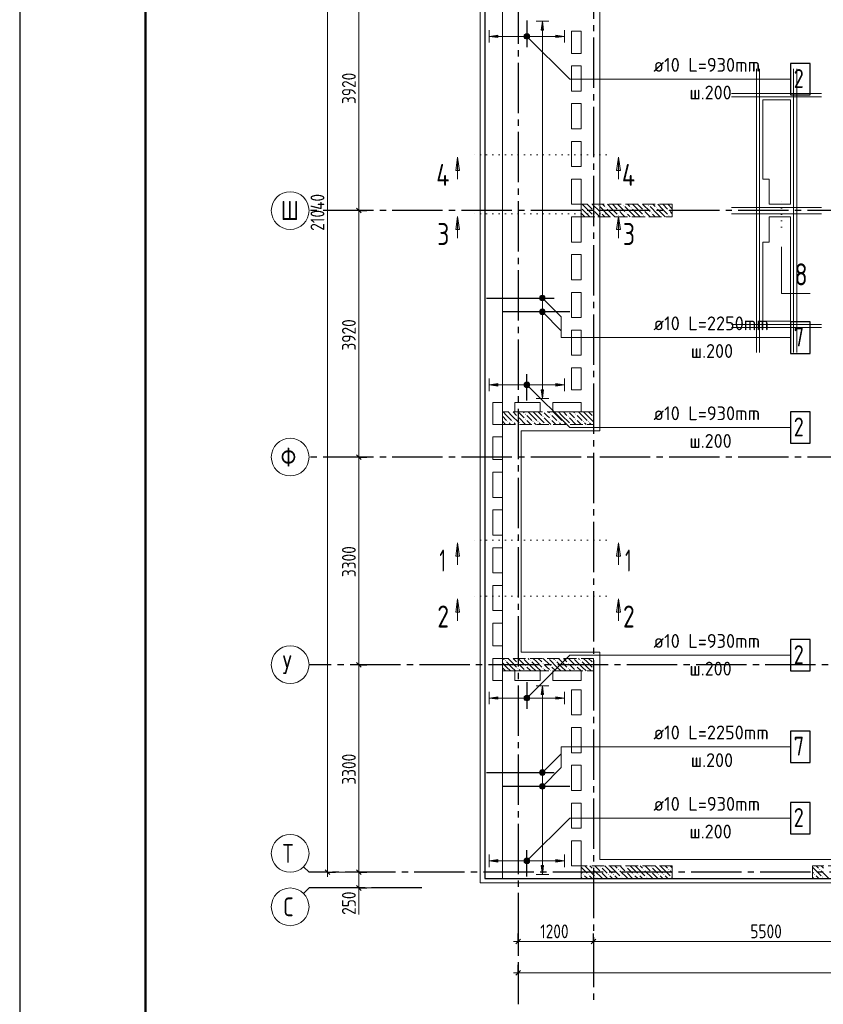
# Model space of a CAD drawing. Header units: millimetres. Extents: x 0 to 32559, y 0 to 42000.
# Tile 5 of 14: x 0 to 12776, y 15930 to 31585. Entities that reach past the tile are written whole.
import ezdxf

# ---------------------------------------------------------------- set-up
doc = ezdxf.new("R2010")
doc.units = ezdxf.units.MM
for name, pattern in [('______2', [270, 200, -70]), ('______5', [1100, 800, -100, 100, -100]), ('______9', [100, 0, -100])]:
    doc.linetypes.add(name, pattern=pattern)
for name, color, linetype, lineweight in [('Standard', 7, 'Continuous', 25), ('ЖБ Пилон', 180, 'Continuous', 25), ('Обрамление П-обр. равн.', 7, 'Continuous', 25), ('Обрамление проемов стержнями', 7, 'Continuous', 25), ('Общий01', 7, 'Continuous', 13), ('Оси', 40, '______5', 18), ('Позиционная метка линия выноска', 7, 'Continuous', 13), ('Позиционная метка номер позиции', 7, 'Continuous', 13), ('Размерная выноска', 7, 'Continuous', 13), ('Сечения символ', 7, 'Continuous', 25)]:
    doc.layers.add(name, color=color, linetype=linetype, lineweight=lineweight)
doc.layers.add('ЖБ Перекрытие верхний уровень', color=7, linetype='Continuous', lineweight=25, true_color=0xe0e0ff)
doc.styles.add('GOST 2.304-81', font='txt')
doc.styles.add('ISOCPEUR', font='txt')

msp = doc.modelspace()

# ---------------------------------------------------------------- hatches: boundary and pattern name
at = {"layer": 'ЖБ Пилон', "linetype": 'Continuous', "lineweight": 18, "transparency": 33554687}
for points in [[(8924, 28597), (8927, 28593), (8924, 28590)], [(9114, 28553), (9121, 28560), (9127, 28553), (9121, 28547)], [(9194, 28633), (9201, 28640), (9207, 28633), (9201, 28627)], [(9234, 28513), (9241, 28520), (9247, 28513), (9241, 28507)], [(9314, 28593), (9321, 28600), (9327, 28593), (9321, 28587)], [(9514, 28553), (9521, 28560), (9527, 28553), (9521, 28547)], [(9594, 28633), (9601, 28640), (9607, 28633), (9601, 28627)], [(9634, 28513), (9641, 28520), (9647, 28513), (9641, 28507)], [(9714, 28593), (9721, 28600), (9727, 28593), (9721, 28587)], [(9914, 28553), (9921, 28560), (9927, 28553), (9921, 28547)], [(9994, 28633), (10001, 28640), (10007, 28633), (10001, 28627)], [(10034, 28513), (10041, 28520), (10047, 28513), (10041, 28507)], [(10114, 28593), (10121, 28600), (10127, 28593), (10121, 28587)], [(10314, 28553), (10321, 28560), (10327, 28553), (10321, 28547)], [(9114, 28473), (9121, 28480), (9127, 28473), (9121, 28467)], [(9514, 28473), (9521, 28480), (9527, 28473), (9521, 28467)], [(9914, 28473), (9921, 28480), (9927, 28473), (9921, 28467)], [(10314, 28473), (10321, 28480), (10327, 28473), (10321, 28467)], [(7914, 25273), (7921, 25280), (7927, 25273), (7921, 25267)], [(7924, 25350), (7921, 25347), (7918, 25350)], [(8034, 25313), (8041, 25320), (8047, 25313), (8041, 25307)], [(8034, 25233), (8041, 25240), (8047, 25233), (8041, 25227)], [(8314, 25273), (8321, 25280), (8327, 25273), (8321, 25267)], [(8324, 25350), (8321, 25347), (8318, 25350)], [(8434, 25313), (8441, 25320), (8447, 25313), (8441, 25307)], [(8434, 25233), (8441, 25240), (8447, 25233), (8441, 25227)], [(8714, 25273), (8721, 25280), (8727, 25273), (8721, 25267)], [(8724, 25350), (8721, 25347), (8718, 25350)], [(8834, 25313), (8841, 25320), (8847, 25313), (8841, 25307)], [(8834, 25233), (8841, 25240), (8847, 25233), (8841, 25227)], [(9114, 25273), (9121, 25280), (9124, 25277), (9124, 25270), (9121, 25267)], [(9124, 25350), (9121, 25347), (9118, 25350), (9124, 25350)], [(7754, 25193), (7761, 25200), (7767, 25193), (7761, 25187)], [(7834, 25193), (7841, 25200), (7847, 25193), (7841, 25187)], [(7954, 25153), (7961, 25160), (7967, 25153), (7964, 25150), (7958, 25150)], [(8154, 25193), (8161, 25200), (8167, 25193), (8161, 25187)], [(8234, 25193), (8241, 25200), (8247, 25193), (8241, 25187)], [(8354, 25153), (8361, 25160), (8367, 25153), (8364, 25150), (8358, 25150)], [(8554, 25193), (8561, 25200), (8567, 25193), (8561, 25187)], [(8634, 25193), (8641, 25200), (8647, 25193), (8641, 25187)], [(8754, 25153), (8761, 25160), (8767, 25153), (8764, 25150), (8758, 25150)], [(8954, 25193), (8961, 25200), (8967, 25193), (8961, 25187)], [(9034, 25193), (9041, 25200), (9047, 25193), (9041, 25187)], [(7714, 21393), (7721, 21400), (7727, 21393), (7721, 21387)], [(7914, 21353), (7921, 21360), (7927, 21353), (7921, 21347)], [(8004, 21430), (8001, 21427), (7998, 21430)], [(8034, 21313), (8041, 21320), (8047, 21313), (8041, 21307)], [(8114, 21393), (8121, 21400), (8127, 21393), (8121, 21387)], [(8314, 21353), (8321, 21360), (8327, 21353), (8321, 21347)], [(8404, 21430), (8401, 21427), (8398, 21430)], [(8434, 21313), (8441, 21320), (8447, 21313), (8441, 21307)], [(8514, 21393), (8521, 21400), (8527, 21393), (8521, 21387)], [(8714, 21353), (8721, 21360), (8727, 21353), (8721, 21347)], [(8804, 21430), (8801, 21427), (8798, 21430)], [(8834, 21313), (8841, 21320), (8847, 21313), (8841, 21307)], [(8914, 21393), (8921, 21400), (8927, 21393), (8921, 21387)], [(9114, 21353), (9121, 21360), (9124, 21357), (9124, 21350), (9121, 21347)], [(7914, 21273), (7921, 21280), (7927, 21273), (7921, 21267)], [(8034, 21233), (8041, 21240), (8047, 21233), (8044, 21230), (8038, 21230)], [(8314, 21273), (8321, 21280), (8327, 21273), (8321, 21267)], [(8434, 21233), (8441, 21240), (8447, 21233), (8444, 21230), (8438, 21230)], [(8714, 21273), (8721, 21280), (8727, 21273), (8721, 21267)], [(8834, 21233), (8841, 21240), (8847, 21233), (8844, 21230), (8838, 21230)], [(9114, 21273), (9121, 21280), (9124, 21277), (9124, 21270), (9121, 21267)], [(9114, 18073), (9121, 18080), (9127, 18073), (9121, 18067)], [(9234, 18113), (9241, 18120), (9247, 18113), (9241, 18107)], [(9234, 18033), (9241, 18040), (9247, 18033), (9241, 18027)], [(9514, 18073), (9521, 18080), (9527, 18073), (9521, 18067)], [(9634, 18113), (9641, 18120), (9647, 18113), (9641, 18107)], [(9634, 18033), (9641, 18040), (9647, 18033), (9641, 18027)], [(9914, 18073), (9921, 18080), (9927, 18073), (9921, 18067)], [(10034, 18113), (10041, 18120), (10047, 18113), (10041, 18107)], [(10034, 18033), (10041, 18040), (10047, 18033), (10041, 18027)], [(10314, 18073), (10321, 18080), (10327, 18073), (10321, 18067)], [(12714, 18073), (12721, 18080), (12727, 18073), (12721, 18067)], [(8954, 17993), (8961, 18000), (8967, 17993), (8961, 17987)], [(9034, 17993), (9041, 18000), (9047, 17993), (9041, 17987)], [(9154, 17953), (9161, 17960), (9167, 17953), (9161, 17947)], [(9354, 17993), (9361, 18000), (9367, 17993), (9361, 17987)], [(9434, 17993), (9441, 18000), (9447, 17993), (9441, 17987)], [(9554, 17953), (9561, 17960), (9567, 17953), (9561, 17947)], [(9754, 17993), (9761, 18000), (9767, 17993), (9761, 17987)], [(9834, 17993), (9841, 18000), (9847, 17993), (9841, 17987)], [(9954, 17953), (9961, 17960), (9967, 17953), (9961, 17947)], [(10154, 17993), (10161, 18000), (10167, 17993), (10161, 17987)], [(10234, 17993), (10241, 18000), (10247, 17993), (10241, 17987)], [(10354, 17953), (10361, 17960), (10367, 17953), (10361, 17947)], [(12634, 17993), (12641, 18000), (12647, 17993), (12641, 17987)], [(12754, 17953), (12761, 17960), (12767, 17953), (12761, 17947)]]:
    msp.add_hatch(color=7, dxfattribs=at).paths.add_polyline_path(points, flags=16)
at = {"layer": 'Обрамление П-обр. равн.', "linetype": 'Continuous', "lineweight": 13, "transparency": 33554687}
for points in [[(8330, 31420), (8310, 31560), (8290, 31420)], [(8025, 31297), (8025, 31343), (8019, 31320)], [(8025, 31343), (8041, 31281), (8041, 31359)], [(8025, 31343), (8025, 31297), (8041, 31281)], [(8041, 31359), (8064, 31275), (8064, 31365)], [(8041, 31359), (8041, 31281), (8064, 31275)], [(8064, 31365), (8064, 31275), (8086, 31281)], [(8064, 31365), (8086, 31281), (8086, 31359)], [(8086, 31359), (8086, 31281), (8103, 31297)], [(8086, 31359), (8103, 31297), (8103, 31343)], [(8103, 31343), (8103, 31297), (8109, 31320)], [(8524, 31300), (8664, 31320), (8524, 31340)], [(8265, 27160), (8355, 27160), (8349, 27182)], [(8265, 27160), (8349, 27182), (8271, 27182)], [(8271, 27138), (8355, 27160), (8265, 27160)], [(8271, 27182), (8349, 27182), (8333, 27199)], [(8271, 27182), (8333, 27199), (8288, 27199)], [(8271, 27138), (8349, 27138), (8355, 27160)], [(8288, 27121), (8349, 27138), (8271, 27138)], [(8288, 27199), (8333, 27199), (8310, 27205)], [(8288, 27121), (8333, 27121), (8349, 27138)], [(8333, 27121), (8288, 27121), (8310, 27115)], [(8025, 25758), (8025, 25802), (8019, 25780)], [(8025, 25802), (8041, 25741), (8041, 25819)], [(8025, 25802), (8025, 25758), (8041, 25741)], [(8041, 25819), (8064, 25735), (8064, 25825)], [(8041, 25819), (8041, 25741), (8064, 25735)], [(8064, 25825), (8064, 25735), (8086, 25741)], [(8064, 25825), (8086, 25741), (8086, 25819)], [(8086, 25819), (8086, 25741), (8103, 25758)], [(8086, 25819), (8103, 25758), (8103, 25802)], [(8103, 25802), (8103, 25758), (8109, 25780)], [(8524, 25760), (8664, 25780), (8524, 25800)], [(8330, 20855), (8310, 20995), (8290, 20855)], [(8025, 20777), (8025, 20822), (8019, 20800)], [(8025, 20822), (8041, 20761), (8041, 20839)], [(8025, 20822), (8025, 20777), (8041, 20761)], [(8041, 20839), (8064, 20755), (8064, 20845)], [(8041, 20839), (8041, 20761), (8064, 20755)], [(8064, 20845), (8064, 20755), (8086, 20761)], [(8064, 20845), (8086, 20761), (8086, 20839)], [(8086, 20839), (8086, 20761), (8103, 20777)], [(8086, 20839), (8103, 20777), (8103, 20822)], [(8103, 20822), (8103, 20777), (8109, 20800)], [(8524, 20780), (8664, 20800), (8524, 20820)], [(8265, 19395), (8355, 19395), (8349, 19417)], [(8265, 19395), (8349, 19417), (8271, 19417)], [(8271, 19417), (8349, 19417), (8333, 19434)], [(8271, 19417), (8333, 19434), (8288, 19434)], [(8288, 19434), (8333, 19434), (8310, 19440)], [(8271, 19373), (8355, 19395), (8265, 19395)], [(8271, 19373), (8349, 19373), (8355, 19395)], [(8288, 19356), (8349, 19373), (8271, 19373)], [(8288, 19356), (8333, 19356), (8349, 19373)], [(8333, 19356), (8288, 19356), (8310, 19350)], [(8025, 18187), (8025, 18233), (8019, 18210)], [(8025, 18233), (8041, 18171), (8041, 18249)], [(8025, 18233), (8025, 18187), (8041, 18171)], [(8041, 18249), (8064, 18165), (8064, 18255)], [(8041, 18249), (8041, 18171), (8064, 18165)], [(8064, 18255), (8064, 18165), (8086, 18171)], [(8064, 18255), (8086, 18171), (8086, 18249)], [(8086, 18249), (8086, 18171), (8103, 18187)], [(8086, 18249), (8103, 18187), (8103, 18233)], [(8103, 18233), (8103, 18187), (8109, 18210)], [(8524, 18190), (8664, 18210), (8524, 18230)]]:
    msp.add_hatch(color=7, dxfattribs=at).paths.add_polyline_path(points)
for points in [[(7604, 31300), (7464, 31320), (7604, 31340)], [(7604, 25760), (7464, 25780), (7604, 25800)], [(8330, 25700), (8310, 25560), (8290, 25700)], [(7604, 20780), (7464, 20800), (7604, 20820)], [(7604, 18190), (7464, 18210), (7604, 18230)], [(8330, 18135), (8310, 17995), (8290, 18135)]]:
    msp.add_hatch(color=7, dxfattribs=at).paths.add_polyline_path(points, flags=16)
at = {"layer": 'Позиционная метка номер позиции', "linetype": 'Continuous', "lineweight": 13, "transparency": 33554687}
for points in [[(8021, 31331), (8053, 31363), (8032, 31352)], [(8053, 31363), (8021, 31331), (8021, 31309)], [(8053, 31363), (8021, 31309), (8075, 31363)], [(8075, 31363), (8021, 31309), (8032, 31288)], [(8075, 31363), (8032, 31288), (8096, 31352)], [(8096, 31352), (8032, 31288), (8053, 31277)], [(8096, 31352), (8053, 31277), (8107, 31331)], [(8107, 31331), (8053, 31277), (8075, 31277)], [(8107, 31331), (8075, 31277), (8107, 31309)], [(8107, 31309), (8075, 31277), (8096, 31288)], [(8267, 27171), (8299, 27203), (8278, 27192)], [(8299, 27203), (8267, 27171), (8267, 27149)], [(8299, 27203), (8267, 27149), (8322, 27203)], [(8322, 27203), (8267, 27149), (8278, 27128)], [(8322, 27203), (8278, 27128), (8342, 27192)], [(8342, 27192), (8278, 27128), (8299, 27117)], [(8342, 27192), (8299, 27117), (8353, 27171)], [(8353, 27171), (8299, 27117), (8322, 27117)], [(8353, 27171), (8322, 27117), (8353, 27149)], [(8353, 27149), (8322, 27117), (8342, 27128)], [(8267, 26951), (8299, 26983), (8278, 26972)], [(8299, 26983), (8267, 26951), (8267, 26929)], [(8299, 26983), (8267, 26929), (8322, 26983)], [(8322, 26983), (8267, 26929), (8278, 26908)], [(8322, 26983), (8278, 26908), (8342, 26972)], [(8342, 26972), (8278, 26908), (8299, 26897)], [(8342, 26972), (8299, 26897), (8353, 26951)], [(8353, 26951), (8299, 26897), (8322, 26897)], [(8353, 26951), (8322, 26897), (8353, 26929)], [(8353, 26929), (8322, 26897), (8342, 26908)], [(8021, 25791), (8053, 25823), (8032, 25812)], [(8053, 25823), (8021, 25791), (8021, 25769)], [(8053, 25823), (8021, 25769), (8075, 25823)], [(8075, 25823), (8021, 25769), (8032, 25748)], [(8075, 25823), (8032, 25748), (8096, 25812)], [(8096, 25812), (8032, 25748), (8053, 25737)], [(8096, 25812), (8053, 25737), (8107, 25791)], [(8107, 25791), (8053, 25737), (8075, 25737)], [(8107, 25791), (8075, 25737), (8107, 25769)], [(8107, 25769), (8075, 25737), (8096, 25748)], [(8021, 20811), (8096, 20768), (8032, 20832)], [(8032, 20832), (8107, 20789), (8053, 20843)], [(8032, 20832), (8096, 20768), (8107, 20789)], [(8053, 20843), (8107, 20789), (8107, 20811)], [(8053, 20843), (8107, 20811), (8075, 20843)], [(8075, 20843), (8107, 20811), (8096, 20832)], [(8021, 20789), (8075, 20757), (8021, 20811)], [(8021, 20811), (8075, 20757), (8096, 20768)], [(8053, 20757), (8021, 20789), (8032, 20768)], [(8021, 20789), (8053, 20757), (8075, 20757)], [(8267, 19626), (8342, 19583), (8278, 19647)], [(8267, 19604), (8322, 19572), (8267, 19626)], [(8267, 19626), (8322, 19572), (8342, 19583)], [(8299, 19572), (8267, 19604), (8278, 19583)], [(8267, 19604), (8299, 19572), (8322, 19572)], [(8278, 19647), (8353, 19604), (8299, 19658)], [(8278, 19647), (8342, 19583), (8353, 19604)], [(8299, 19658), (8353, 19604), (8353, 19626)], [(8299, 19658), (8353, 19626), (8322, 19658)], [(8322, 19658), (8353, 19626), (8342, 19647)], [(8267, 19406), (8342, 19363), (8278, 19427)], [(8278, 19427), (8353, 19384), (8299, 19438)], [(8278, 19427), (8342, 19363), (8353, 19384)], [(8299, 19438), (8353, 19384), (8353, 19406)], [(8299, 19438), (8353, 19406), (8322, 19438)], [(8322, 19438), (8353, 19406), (8342, 19427)], [(8267, 19384), (8322, 19352), (8267, 19406)], [(8267, 19406), (8322, 19352), (8342, 19363)], [(8299, 19352), (8267, 19384), (8278, 19363)], [(8267, 19384), (8299, 19352), (8322, 19352)], [(8021, 18221), (8096, 18178), (8032, 18242)], [(8021, 18199), (8075, 18167), (8021, 18221)], [(8021, 18221), (8075, 18167), (8096, 18178)], [(8053, 18167), (8021, 18199), (8032, 18178)], [(8021, 18199), (8053, 18167), (8075, 18167)], [(8032, 18242), (8107, 18199), (8053, 18253)], [(8032, 18242), (8096, 18178), (8107, 18199)], [(8053, 18253), (8107, 18199), (8107, 18221)], [(8053, 18253), (8107, 18221), (8075, 18253)], [(8075, 18253), (8107, 18221), (8096, 18242)]]:
    msp.add_hatch(color=7, dxfattribs=at).paths.add_polyline_path(points)
at = {"layer": 'Сечения символ', "linetype": 'Continuous', "lineweight": 13, "transparency": 33554687}
for points in [[(6933, 29187), (6963, 29397), (6993, 29187)], [(9490, 29187), (9520, 29397), (9550, 29187)], [(6933, 28247), (6963, 28457), (6993, 28247)], [(9490, 28247), (9520, 28457), (9550, 28247)], [(6933, 23056), (6963, 23266), (6993, 23056)], [(9490, 23056), (9520, 23266), (9550, 23056)], [(6933, 22166), (6963, 22376), (6993, 22166)], [(9490, 22166), (9520, 22376), (9550, 22166)]]:
    msp.add_hatch(color=7, dxfattribs=at).paths.add_polyline_path(points, flags=16)

# ---------------------------------------------------------------- linework, layer by layer
at = {"layer": 'Standard', "color": 7, "linetype": 'Continuous', "lineweight": 13, "transparency": 33554687}
for p, q in [((5394, 32470), (5394, 28550)), ((5394, 28550), (5394, 24630)), ((5394, 24630), (5394, 21330)), ((5394, 21330), (5394, 18030)), ((4600, 18030), (4512, 18118)), ((4600, 18030), (5802, 18030)), ((4894, 18030), (4894, 17955)), ((5394, 18030), (5394, 17780)), ((4600, 17780), (4512, 17692)), ((4600, 17780), (5802, 17780)), ((5394, 17780), (5394, 17705)), ((7924, 16930), (7849, 16930)), ((7924, 16930), (9124, 16930)), ((9124, 16930), (14624, 16930)), ((7924, 16430), (7849, 16430)), ((7924, 16430), (26374, 16430))]:
    msp.add_line(p, q, dxfattribs=at)
at = {"layer": 'Standard', "color": 251, "linetype": 'Continuous', "lineweight": -3, "true_color": 0x656565, "transparency": 33554687}
for p, q in [((5394, 28550), (5269, 28550)), ((5394, 28550), (5519, 28550)), ((5394, 28550), (5394, 28550)), ((5394, 24630), (5269, 24630)), ((5394, 24630), (5519, 24630)), ((5394, 24630), (5394, 24630)), ((5394, 21330), (5269, 21330)), ((5394, 21330), (5519, 21330)), ((5394, 21330), (5394, 21330)), ((4894, 18030), (4769, 18030)), ((4894, 18030), (5019, 18030)), ((4894, 18030), (4894, 18030)), ((5394, 18030), (5269, 18030)), ((5394, 18030), (5519, 18030)), ((5394, 18030), (5394, 18030)), ((5394, 17780), (5269, 17780)), ((5394, 17780), (5519, 17780)), ((5394, 17780), (5394, 17780)), ((7924, 16930), (7924, 17055)), ((7924, 16930), (7924, 16805)), ((7924, 16930), (7924, 16930)), ((9124, 16930), (9124, 17055)), ((9124, 16930), (9124, 16805)), ((9124, 16930), (9124, 16930)), ((7924, 16430), (7924, 16555)), ((7924, 16430), (7924, 16305)), ((7924, 16430), (7924, 16430))]:
    msp.add_line(p, q, dxfattribs=at)
at = {"layer": 'Standard', "color": 7, "linetype": 'Continuous', "lineweight": 25, "transparency": 33554687}
for p, q in [((5357, 28587), (5431, 28512)), ((5357, 24667), (5431, 24592)), ((5357, 21367), (5431, 21292)), ((4857, 18068), (4931, 17992)), ((5357, 18068), (5431, 17992)), ((5357, 17817), (5431, 17742)), ((7886, 16892), (7961, 16968)), ((9086, 16892), (9161, 16968)), ((7886, 16392), (7961, 16468))]:
    msp.add_line(p, q, dxfattribs=at)
at = {"layer": 'Standard', "color": 7, "linetype": 'Continuous', "lineweight": 13, "transparency": 33554687}
msp.add_lwpolyline([(0, 0), (29700, 0), (29700, 42000), (0, 42000), (0, 0)], close=True, dxfattribs=at)
for points in [[(29700, 42000), (0, 42000), (0, 0), (29700, 0), (29700, 42000)], [(29700, 42000), (0, 42000), (0, 0), (29700, 0), (29700, 42000)], [(7674, 17930), (22024, 17930), (22024, 39170), (7674, 39170), (7674, 17930)], [(4894, 39070), (4894, 28141), (4894, 28141), (4894, 18030)]]:
    msp.add_lwpolyline(points, dxfattribs=at)
at = {"layer": 'Standard', "color": 7, "linetype": 'Continuous', "lineweight": 25, "transparency": 33554687}
for points in [[(29700, 42000), (0, 42000), (0, 0), (29700, 0), (29700, 42000)], [(7394, 17930), (24124, 17930), (24124, 39500), (7394, 39500), (7394, 17930)]]:
    msp.add_lwpolyline(points, dxfattribs=at)
at = {"layer": 'Standard', "color": 7, "linetype": 'Continuous', "lineweight": 50, "transparency": 33554687}
msp.add_lwpolyline([(2000, 41500), (29200, 41500), (29200, 500), (2000, 500), (2000, 41500)], close=True, dxfattribs=at)
at = {"layer": 'Standard', "color": 254, "linetype": 'Continuous', "lineweight": 13, "true_color": 0xc4c4ff, "transparency": 33554687}
msp.add_lwpolyline([(7319, 17859), (23844, 17859), (23844, 39571), (7319, 39571), (7319, 17859)], dxfattribs=at)
at = {"layer": 'ЖБ Перекрытие верхний уровень', "color": 7, "linetype": 'Continuous', "lineweight": 18, "transparency": 33554687}
for p, q in [((7394, 39500), (7394, 17930)), ((8774, 31050), (8774, 31400)), ((8774, 31400), (8924, 31400)), ((8924, 31400), (8924, 31050)), ((8924, 31050), (8774, 31050)), ((8774, 30450), (8774, 30850)), ((8774, 30850), (8924, 30850)), ((8924, 30850), (8924, 30450)), ((8924, 30450), (8774, 30450)), ((8774, 30250), (8924, 30250)), ((8774, 29850), (8774, 30250)), ((8924, 30250), (8924, 29850)), ((12254, 30310), (11814, 30310)), ((11814, 30310), (11814, 29050)), ((12254, 29050), (12254, 30310)), ((8924, 29850), (8774, 29850)), ((8774, 29250), (8774, 29650)), ((8774, 29650), (8924, 29650)), ((8924, 29650), (8924, 29250)), ((8924, 29250), (8774, 29250)), ((8774, 28650), (8774, 29050)), ((8774, 29050), (8924, 29050)), ((8924, 29050), (8924, 28650)), ((11814, 29050), (11914, 29050)), ((11914, 29050), (11914, 28650)), ((12254, 28650), (12254, 29050)), ((8924, 28650), (8774, 28650)), ((11914, 28650), (12254, 28650)), ((8774, 28050), (8774, 28450)), ((8774, 28450), (8924, 28450)), ((8924, 28450), (8924, 28050)), ((12254, 28450), (11914, 28450)), ((11914, 28450), (11914, 28050)), ((12254, 28050), (12254, 28450)), ((8924, 28050), (8774, 28050)), ((11914, 28050), (11814, 28050)), ((11814, 28050), (11814, 26790)), ((12254, 26790), (12254, 28050)), ((8774, 27450), (8774, 27850)), ((8774, 27850), (8924, 27850)), ((8924, 27850), (8924, 27450)), ((8924, 27450), (8774, 27450)), ((8774, 26850), (8774, 27250)), ((8774, 27250), (8924, 27250)), ((8924, 27250), (8924, 26850)), ((8924, 26850), (8774, 26850)), ((11814, 26790), (12254, 26790)), ((8774, 26250), (8774, 26650)), ((8774, 26650), (8924, 26650)), ((8924, 26650), (8924, 26250)), ((8924, 26250), (8774, 26250)), ((8774, 26050), (8924, 26050)), ((8774, 25700), (8774, 26050)), ((8924, 26050), (8924, 25700)), ((8924, 25700), (8774, 25700)), ((7524, 25150), (7524, 25500)), ((7524, 25500), (7674, 25500)), ((7674, 25500), (7674, 25150)), ((7874, 25350), (7874, 25500)), ((7874, 25500), (8274, 25500)), ((8274, 25500), (8274, 25350)), ((8474, 25500), (8924, 25500)), ((8474, 25350), (8474, 25500)), ((8924, 25500), (8924, 25350)), ((8274, 25350), (7874, 25350)), ((8924, 25350), (8474, 25350)), ((7674, 25150), (7524, 25150)), ((7524, 24590), (7524, 24950)), ((7524, 24950), (7674, 24950)), ((7674, 24950), (7674, 24590)), ((7674, 24590), (7524, 24590)), ((7524, 23990), (7524, 24390)), ((7524, 24390), (7674, 24390)), ((7674, 24390), (7674, 23990)), ((7674, 23990), (7524, 23990)), ((7524, 23390), (7524, 23790)), ((7524, 23790), (7674, 23790)), ((7674, 23790), (7674, 23390)), ((7674, 23390), (7524, 23390)), ((7524, 22790), (7524, 23190)), ((7524, 23190), (7674, 23190)), ((7674, 23190), (7674, 22790)), ((7674, 22790), (7524, 22790)), ((7524, 22190), (7524, 22590)), ((7524, 22590), (7674, 22590)), ((7674, 22590), (7674, 22190)), ((7674, 22190), (7524, 22190)), ((7524, 21990), (7674, 21990)), ((7524, 21630), (7524, 21990)), ((7674, 21990), (7674, 21630)), ((7674, 21630), (7524, 21630)), ((7524, 21430), (7674, 21430)), ((7524, 21080), (7524, 21430)), ((7674, 21430), (7674, 21080)), ((7874, 21080), (7874, 21230)), ((7874, 21230), (8274, 21230)), ((8274, 21230), (8274, 21080)), ((8474, 21080), (8474, 21230)), ((8474, 21230), (8924, 21230)), ((8924, 21230), (8924, 21080)), ((7674, 21080), (7524, 21080)), ((8274, 21080), (7874, 21080)), ((8924, 21080), (8474, 21080)), ((8774, 20530), (8774, 20930)), ((8774, 20930), (8924, 20930)), ((8924, 20930), (8924, 20530)), ((8924, 20530), (8774, 20530)), ((8774, 19930), (8774, 20330)), ((8774, 20330), (8924, 20330)), ((8924, 20330), (8924, 19930)), ((8924, 19930), (8774, 19930)), ((8774, 19330), (8774, 19730)), ((8774, 19730), (8924, 19730)), ((8924, 19730), (8924, 19330)), ((8924, 19330), (8774, 19330)), ((8774, 18730), (8774, 19130)), ((8774, 19130), (8924, 19130)), ((8924, 19130), (8924, 18730)), ((8924, 18730), (8774, 18730)), ((8774, 18530), (8924, 18530)), ((8774, 18130), (8774, 18530)), ((8924, 18530), (8924, 18130)), ((8924, 18130), (8774, 18130)), ((7394, 17930), (22024, 17930))]:
    msp.add_line(p, q, dxfattribs=at)
at = {"layer": 'ЖБ Пилон', "color": 253, "linetype": '______2', "lineweight": 13, "true_color": 0xa0a0a0, "transparency": 33554687}
for p, q in [((10374, 28650), (8924, 28650)), ((8924, 28650), (8924, 28450)), ((10374, 28450), (10374, 28650)), ((8924, 28450), (10374, 28450)), ((9124, 25350), (7674, 25350)), ((7674, 25350), (7674, 25150)), ((9124, 25150), (9124, 25350)), ((7674, 25150), (9124, 25150)), ((9124, 21430), (7674, 21430)), ((7674, 21430), (7674, 21230)), ((9124, 21230), (9124, 21430)), ((7674, 21230), (9124, 21230)), ((10374, 18130), (8924, 18130)), ((8924, 18130), (8924, 17930)), ((10374, 17930), (10374, 18130)), ((14404, 18130), (12604, 18130)), ((12604, 18130), (12604, 17930)), ((8924, 17930), (10374, 17930)), ((12604, 17930), (14404, 17930))]:
    msp.add_line(p, q, dxfattribs=at)
at = {"layer": 'ЖБ Пилон', "color": 9, "linetype": 'Continuous', "lineweight": 18, "true_color": 0xc7c7c7, "transparency": 33554687}
for p, q in [((9021, 28573), (8944, 28650)), ((9024, 28650), (9101, 28573)), ((9104, 28650), (9221, 28533)), ((9264, 28650), (9301, 28613)), ((9421, 28573), (9344, 28650)), ((9424, 28650), (9501, 28573)), ((9504, 28650), (9621, 28533)), ((9664, 28650), (9701, 28613)), ((9821, 28573), (9744, 28650)), ((9824, 28650), (9901, 28573)), ((9904, 28650), (10021, 28533)), ((10064, 28650), (10101, 28613)), ((10221, 28573), (10144, 28650)), ((10224, 28650), (10301, 28573)), ((10304, 28650), (10374, 28580)), ((8941, 28493), (8924, 28510)), ((8941, 28573), (9021, 28493)), ((8941, 28493), (8984, 28450)), ((9021, 28573), (9101, 28493)), ((9021, 28493), (9064, 28450)), ((9181, 28493), (9141, 28533)), ((9221, 28453), (9181, 28493)), ((9341, 28493), (9221, 28613)), ((9261, 28493), (9304, 28450)), ((9341, 28573), (9421, 28493)), ((9341, 28493), (9384, 28450)), ((9421, 28573), (9501, 28493)), ((9421, 28493), (9464, 28450)), ((9581, 28493), (9541, 28533)), ((9621, 28453), (9581, 28493)), ((9741, 28493), (9621, 28613)), ((9661, 28493), (9704, 28450)), ((9741, 28573), (9821, 28493)), ((9741, 28493), (9784, 28450)), ((9821, 28573), (9901, 28493)), ((9821, 28493), (9864, 28450)), ((9981, 28493), (9941, 28533)), ((10021, 28453), (9981, 28493)), ((10141, 28493), (10021, 28613)), ((10061, 28493), (10104, 28450)), ((10141, 28573), (10221, 28493)), ((10141, 28493), (10184, 28450)), ((10221, 28573), (10301, 28493)), ((10221, 28493), (10264, 28450)), ((10374, 28500), (10341, 28533)), ((9141, 28453), (9144, 28450)), ((9541, 28453), (9544, 28450)), ((9941, 28453), (9944, 28450)), ((10341, 28453), (10344, 28450)), ((7674, 25280), (7741, 25213)), ((7741, 25293), (7684, 25350)), ((7741, 25293), (7821, 25213)), ((7764, 25350), (7821, 25293)), ((7821, 25293), (7941, 25173)), ((7844, 25350), (7901, 25293)), ((7981, 25293), (7941, 25333)), ((7941, 25253), (8044, 25150)), ((8021, 25253), (7981, 25293)), ((8004, 25350), (8021, 25333)), ((8061, 25293), (8141, 25213)), ((8061, 25213), (8124, 25150)), ((8141, 25293), (8084, 25350)), ((8141, 25293), (8221, 25213)), ((8164, 25350), (8221, 25293)), ((8221, 25293), (8341, 25173)), ((8244, 25350), (8301, 25293)), ((8381, 25293), (8341, 25333)), ((8341, 25253), (8444, 25150)), ((8421, 25253), (8381, 25293)), ((8404, 25350), (8421, 25333)), ((8461, 25293), (8541, 25213)), ((8461, 25213), (8524, 25150)), ((8541, 25293), (8484, 25350)), ((8541, 25293), (8621, 25213)), ((8564, 25350), (8621, 25293)), ((8621, 25293), (8741, 25173)), ((8644, 25350), (8701, 25293)), ((8781, 25293), (8741, 25333)), ((8741, 25253), (8844, 25150)), ((8821, 25253), (8781, 25293)), ((8804, 25350), (8821, 25333)), ((8861, 25293), (8941, 25213)), ((8861, 25213), (8924, 25150)), ((8941, 25293), (8884, 25350)), ((8941, 25293), (9021, 25213)), ((8964, 25350), (9021, 25293)), ((9021, 25293), (9124, 25190)), ((9044, 25350), (9101, 25293)), ((7674, 25200), (7724, 25150)), ((7804, 25150), (7781, 25173)), ((7861, 25173), (7884, 25150)), ((8204, 25150), (8181, 25173)), ((8261, 25173), (8284, 25150)), ((8604, 25150), (8581, 25173)), ((8661, 25173), (8684, 25150)), ((9004, 25150), (8981, 25173)), ((9061, 25173), (9084, 25150)), ((7741, 21293), (7674, 21360)), ((7684, 21430), (7701, 21413)), ((7741, 21373), (7821, 21293)), ((7741, 21293), (7804, 21230)), ((7821, 21373), (7764, 21430)), ((7821, 21373), (7901, 21293)), ((7821, 21293), (7884, 21230)), ((7844, 21430), (7901, 21373)), ((7924, 21430), (8021, 21333)), ((7981, 21293), (7941, 21333)), ((8021, 21253), (7981, 21293)), ((8141, 21293), (8021, 21413)), ((8061, 21293), (8124, 21230)), ((8084, 21430), (8101, 21413)), ((8141, 21373), (8221, 21293)), ((8141, 21293), (8204, 21230)), ((8221, 21373), (8164, 21430)), ((8221, 21373), (8301, 21293)), ((8221, 21293), (8284, 21230)), ((8244, 21430), (8301, 21373)), ((8324, 21430), (8421, 21333)), ((8381, 21293), (8341, 21333)), ((8421, 21253), (8381, 21293)), ((8541, 21293), (8421, 21413)), ((8461, 21293), (8524, 21230)), ((8484, 21430), (8501, 21413)), ((8541, 21373), (8621, 21293)), ((8541, 21293), (8604, 21230)), ((8621, 21373), (8564, 21430)), ((8621, 21373), (8701, 21293)), ((8621, 21293), (8684, 21230)), ((8644, 21430), (8701, 21373)), ((8724, 21430), (8821, 21333)), ((8781, 21293), (8741, 21333)), ((8821, 21253), (8781, 21293)), ((8941, 21293), (8821, 21413)), ((8861, 21293), (8924, 21230)), ((8884, 21430), (8901, 21413)), ((8941, 21373), (9021, 21293)), ((8941, 21293), (9004, 21230)), ((9021, 21373), (8964, 21430)), ((9021, 21373), (9101, 21293)), ((9021, 21293), (9084, 21230)), ((9044, 21430), (9101, 21373)), ((7674, 21280), (7724, 21230)), ((7941, 21253), (7964, 21230)), ((8341, 21253), (8364, 21230)), ((8741, 21253), (8764, 21230)), ((8941, 18093), (8924, 18110)), ((8924, 18030), (8941, 18013)), ((8941, 18093), (9021, 18013)), ((8984, 18130), (9021, 18093)), ((9021, 18093), (9141, 17973)), ((9064, 18130), (9101, 18093)), ((9141, 18053), (9261, 17933)), ((9181, 18093), (9144, 18130)), ((9221, 18053), (9181, 18093)), ((9261, 18093), (9341, 18013)), ((9261, 18013), (9344, 17930)), ((9341, 18093), (9304, 18130)), ((9341, 18093), (9421, 18013)), ((9384, 18130), (9421, 18093)), ((9421, 18093), (9541, 17973)), ((9464, 18130), (9501, 18093)), ((9541, 18053), (9661, 17933)), ((9581, 18093), (9544, 18130)), ((9621, 18053), (9581, 18093)), ((9661, 18093), (9741, 18013)), ((9661, 18013), (9744, 17930)), ((9741, 18093), (9704, 18130)), ((9741, 18093), (9821, 18013)), ((9784, 18130), (9821, 18093)), ((9821, 18093), (9941, 17973)), ((9864, 18130), (9901, 18093)), ((9941, 18053), (10061, 17933)), ((9981, 18093), (9944, 18130)), ((10021, 18053), (9981, 18093)), ((10061, 18093), (10141, 18013)), ((10061, 18013), (10144, 17930)), ((10141, 18093), (10104, 18130)), ((10141, 18093), (10221, 18013)), ((10184, 18130), (10221, 18093)), ((10221, 18093), (10341, 17973)), ((10264, 18130), (10301, 18093)), ((10341, 18053), (10374, 18020)), ((10374, 18100), (10344, 18130)), ((12604, 18110), (12621, 18093)), ((12604, 18030), (12621, 18013)), ((12621, 18093), (12741, 17973)), ((12664, 18130), (12701, 18093)), ((12741, 18053), (12861, 17933)), ((12781, 18093), (12744, 18130)), ((8924, 17950), (8944, 17930)), ((9021, 17933), (8981, 17973)), ((9024, 17930), (9021, 17933)), ((9061, 17973), (9104, 17930)), ((9181, 17933), (9184, 17930)), ((9421, 17933), (9381, 17973)), ((9424, 17930), (9421, 17933)), ((9461, 17973), (9504, 17930)), ((9581, 17933), (9584, 17930)), ((9821, 17933), (9781, 17973)), ((9824, 17930), (9821, 17933)), ((9861, 17973), (9904, 17930)), ((9981, 17933), (9984, 17930)), ((10221, 17933), (10181, 17973)), ((10224, 17930), (10221, 17933)), ((10261, 17973), (10304, 17930)), ((12621, 17933), (12604, 17950)), ((12624, 17930), (12621, 17933)), ((12661, 17973), (12704, 17930))]:
    msp.add_line(p, q, dxfattribs=at)
at = {"layer": 'Обрамление П-обр. равн.', "color": 7, "linetype": 'Continuous', "lineweight": 25, "transparency": 33554687}
for p, q in [((8064, 31570), (8064, 31150)), ((7419, 27160), (8499, 27160)), ((8749, 26940), (7669, 26940)), ((8064, 25530), (8064, 25950)), ((8064, 21050), (8064, 20630)), ((7419, 19615), (8499, 19615)), ((8749, 19395), (7669, 19395)), ((8064, 17960), (8064, 18380))]:
    msp.add_line(p, q, dxfattribs=at)
at = {"layer": 'Обрамление П-обр. равн.', "color": 251, "linetype": 'Continuous', "lineweight": 13, "true_color": 0x494949, "transparency": 33554687}
for p, q in [((8310, 31560), (8210, 31560)), ((8310, 31560), (8290, 31420)), ((8330, 31420), (8310, 31560)), ((8310, 31560), (8410, 31560)), ((8310, 31560), (8310, 31560)), ((7464, 31320), (7464, 31420)), ((7464, 31320), (7604, 31340)), ((7604, 31300), (7464, 31320)), ((7464, 31320), (7464, 31220)), ((7464, 31320), (7464, 31320)), ((7604, 31340), (7604, 31300)), ((7604, 31320), (8034, 31320)), ((8064, 31365), (8064, 31365)), ((8094, 31320), (8524, 31320)), ((8290, 31420), (8330, 31420)), ((8310, 27190), (8310, 31420)), ((8664, 31320), (8524, 31340)), ((8524, 31340), (8524, 31300)), ((8524, 31300), (8664, 31320)), ((8664, 31320), (8664, 31420)), ((8664, 31320), (8664, 31220)), ((8664, 31320), (8664, 31320)), ((8064, 31275), (8064, 31275)), ((8265, 27160), (8265, 27160)), ((8310, 25700), (8310, 27130)), ((8355, 27160), (8355, 27160)), ((7464, 25780), (7464, 25880)), ((8664, 25780), (8664, 25880)), ((7464, 25780), (7604, 25800)), ((7604, 25760), (7464, 25780)), ((7464, 25780), (7464, 25680)), ((7464, 25780), (7464, 25780)), ((7604, 25800), (7604, 25760)), ((7604, 25780), (8034, 25780)), ((8064, 25825), (8064, 25825)), ((8064, 25735), (8064, 25735)), ((8094, 25780), (8524, 25780)), ((8310, 25560), (8290, 25700)), ((8290, 25700), (8330, 25700)), ((8330, 25700), (8310, 25560)), ((8664, 25780), (8524, 25800)), ((8524, 25800), (8524, 25760)), ((8524, 25760), (8664, 25780)), ((8664, 25780), (8664, 25680)), ((8664, 25780), (8664, 25780)), ((8310, 25560), (8210, 25560)), ((8310, 25560), (8410, 25560)), ((8310, 25560), (8310, 25560)), ((8310, 20995), (8210, 20995)), ((8310, 20995), (8290, 20855)), ((8330, 20855), (8310, 20995)), ((8310, 20995), (8410, 20995)), ((8310, 20995), (8310, 20995)), ((7464, 20800), (7464, 20900)), ((8064, 20845), (8064, 20845)), ((8290, 20855), (8330, 20855)), ((8310, 19425), (8310, 20855)), ((8664, 20800), (8664, 20900)), ((7464, 20800), (7604, 20820)), ((7604, 20780), (7464, 20800)), ((7464, 20800), (7464, 20700)), ((7464, 20800), (7464, 20800)), ((7604, 20820), (7604, 20780)), ((7604, 20800), (8034, 20800)), ((8064, 20755), (8064, 20755)), ((8094, 20800), (8524, 20800)), ((8664, 20800), (8524, 20820)), ((8524, 20820), (8524, 20780)), ((8524, 20780), (8664, 20800)), ((8664, 20800), (8664, 20700)), ((8664, 20800), (8664, 20800)), ((8265, 19395), (8265, 19395)), ((8310, 18135), (8310, 19365)), ((8355, 19395), (8355, 19395)), ((7464, 18210), (7464, 18310)), ((7464, 18210), (7604, 18230)), ((7604, 18190), (7464, 18210)), ((7464, 18210), (7464, 18110)), ((7464, 18210), (7464, 18210)), ((7604, 18230), (7604, 18190)), ((7604, 18210), (8034, 18210)), ((8064, 18255), (8064, 18255)), ((8064, 18165), (8064, 18165)), ((8094, 18210), (8524, 18210)), ((8664, 18210), (8524, 18230)), ((8524, 18230), (8524, 18190)), ((8524, 18190), (8664, 18210)), ((8664, 18210), (8664, 18310)), ((8664, 18210), (8664, 18110)), ((8664, 18210), (8664, 18210)), ((8310, 17995), (8290, 18135)), ((8290, 18135), (8330, 18135)), ((8330, 18135), (8310, 17995)), ((8310, 17995), (8210, 17995)), ((8310, 17995), (8410, 17995)), ((8310, 17995), (8310, 17995))]:
    msp.add_line(p, q, dxfattribs=at)
at = {"layer": 'Обрамление П-обр. равн.', "color": 7, "linetype": 'Continuous', "lineweight": 25, "transparency": 33554687}
for points in [[(12256, 30390), (12566, 30390), (12566, 30890), (12256, 30890), (12256, 30390)], [(12256, 26280), (12566, 26280), (12566, 26780), (12256, 26780), (12256, 26280)], [(12256, 24850), (12566, 24850), (12566, 25350), (12256, 25350), (12256, 24850)], [(12256, 21230), (12566, 21230), (12566, 21730), (12256, 21730), (12256, 21230)], [(12256, 19775), (12566, 19775), (12566, 20275), (12256, 20275), (12256, 19775)], [(12256, 18640), (12566, 18640), (12566, 19140), (12256, 19140), (12256, 18640)]]:
    msp.add_lwpolyline(points, dxfattribs=at)
at = {"layer": 'Обрамление П-обр. равн.', "color": 251, "linetype": 'Continuous', "lineweight": 13, "true_color": 0x494949, "transparency": 33554687}
for centre in [(8064, 31320), (8310, 27160), (8064, 25780), (8064, 20800), (8310, 19395), (8064, 18210)]:
    msp.add_circle(centre, 45, dxfattribs=at)
at = {"layer": 'Обрамление проемов стержнями', "color": 7, "linetype": 'Continuous', "lineweight": 18, "transparency": 33554687}
for p, q in [((11714, 26295), (11714, 30805)), ((11714, 26295), (11714, 30805)), ((11764, 26295), (11764, 30805)), ((11764, 26295), (11764, 30805)), ((12304, 26295), (12304, 30805)), ((12304, 26295), (12304, 30805)), ((12354, 26295), (12354, 30805)), ((12354, 26295), (12354, 30805)), ((11319, 30410), (12749, 30410)), ((11319, 30410), (12749, 30410)), ((11319, 30360), (12749, 30360)), ((11319, 30360), (12749, 30360)), ((11319, 28600), (12749, 28600)), ((11319, 28600), (12749, 28600)), ((11319, 28500), (12749, 28500)), ((11319, 28500), (12749, 28500)), ((11319, 26740), (12749, 26740)), ((11319, 26740), (12749, 26740)), ((11319, 26690), (12749, 26690)), ((11319, 26690), (12749, 26690))]:
    msp.add_line(p, q, dxfattribs=at)
at = {"layer": 'Оси', "color": 8, "linetype": '______5', "lineweight": -3, "transparency": 33554687}
for p, q in [((9124, 40100), (9124, 15930)), ((7924, 39700), (7924, 15930)), ((24324, 28550), (4600, 28550)), ((24324, 24630), (4600, 24630)), ((22554, 21330), (4600, 21330)), ((23574, 18030), (4600, 18030)), ((6394, 17780), (4600, 17780))]:
    msp.add_line(p, q, dxfattribs=at)
at = {"layer": 'Оси', "color": 7, "linetype": 'Continuous', "lineweight": 13, "transparency": 33554687}
for centre in [(4300, 28550), (4300, 24630), (4300, 21330), (4300, 18330), (4300, 17480)]:
    msp.add_circle(centre, 300, dxfattribs=at)
at = {"layer": 'Позиционная метка линия выноска', "color": 251, "linetype": 'Continuous', "lineweight": 13, "true_color": 0x494949, "transparency": 33554687}
msp.add_lwpolyline([(9224, 39120), (9224, 35570), (7974, 35570), (7974, 32050), (9224, 32050), (9224, 25050), (7974, 25050), (7974, 21530), (9224, 21530), (9224, 18230), (14464, 18230), (14464, 18810), (16064, 18810), (16064, 18230), (21974, 18230)], dxfattribs=at)
at = {"layer": 'Позиционная метка номер позиции', "color": 7, "linetype": 'Continuous', "lineweight": 13, "transparency": 33554687}
for p, q in [((8032, 31352), (8032, 31352)), ((8096, 31352), (8096, 31352)), ((8032, 31288), (8032, 31288)), ((8096, 31288), (8096, 31288)), ((8278, 27192), (8278, 27192)), ((8278, 27128), (8278, 27128)), ((8342, 27192), (8342, 27192)), ((8342, 27128), (8342, 27128)), ((8278, 26972), (8278, 26972)), ((8342, 26972), (8342, 26972)), ((8278, 26908), (8278, 26908)), ((8342, 26908), (8342, 26908)), ((8032, 25812), (8032, 25812)), ((8032, 25748), (8032, 25748)), ((8096, 25812), (8096, 25812)), ((8096, 25748), (8096, 25748)), ((8032, 20832), (8032, 20832)), ((8096, 20832), (8096, 20832)), ((8032, 20768), (8032, 20768)), ((8096, 20768), (8096, 20768)), ((8278, 19647), (8278, 19647)), ((8278, 19583), (8278, 19583)), ((8342, 19647), (8342, 19647)), ((8342, 19583), (8342, 19583)), ((8278, 19427), (8278, 19427)), ((8342, 19427), (8342, 19427)), ((8278, 19363), (8278, 19363)), ((8342, 19363), (8342, 19363)), ((8032, 18242), (8032, 18242)), ((8032, 18178), (8032, 18178)), ((8096, 18242), (8096, 18242)), ((8096, 18178), (8096, 18178))]:
    msp.add_line(p, q, dxfattribs=at)
for points in [[(8064, 31320), (8744, 30640), (12256, 30640)], [(8310, 27160), (8610, 26860), (8610, 26530), (12256, 26530)], [(8310, 26940), (8610, 26640), (8610, 26530), (12256, 26530)], [(8064, 25780), (8744, 25100), (12256, 25100)], [(8064, 20800), (8744, 21480), (12256, 21480)], [(8310, 19395), (8610, 19695), (8610, 20025), (12256, 20025)], [(8310, 19615), (8610, 19915), (8610, 20025), (12256, 20025)], [(8064, 18210), (8744, 18890), (12256, 18890)]]:
    msp.add_lwpolyline(points, dxfattribs=at)
for centre in [(8064, 31320), (8310, 27160), (8310, 26940), (8064, 25780), (8064, 20800), (8310, 19615), (8310, 19395), (8064, 18210)]:
    msp.add_circle(centre, 45, dxfattribs=at)
at = {"layer": 'Размерная выноска', "color": 7, "linetype": 'Continuous', "lineweight": 13, "transparency": 33554687}
msp.add_line((5394, 17780), (5394, 17360), dxfattribs=at)
at = {"layer": 'Сечения символ', "color": 7, "linetype": '______9', "lineweight": 13, "transparency": 33554687}
for p, q in [((9326, 29438), (7186, 29438)), ((12109, 28286), (12109, 28714)), ((9326, 28498), (7186, 28498)), ((9326, 23308), (7186, 23308)), ((9326, 22418), (7186, 22418))]:
    msp.add_line(p, q, dxfattribs=at)
at = {"layer": 'Сечения символ', "color": 7, "linetype": 'Continuous', "lineweight": 13, "transparency": 33554687}
for p, q in [((6933, 29187), (6963, 29397)), ((6963, 29397), (6963, 29049)), ((6963, 29397), (6963, 29397)), ((6963, 29397), (6963, 29397)), ((6963, 29397), (6963, 29397)), ((6963, 29397), (6993, 29187)), ((9490, 29187), (9520, 29397)), ((9520, 29397), (9520, 29049)), ((9520, 29397), (9520, 29397)), ((9520, 29397), (9520, 29397)), ((9520, 29397), (9520, 29397)), ((9520, 29397), (9550, 29187)), ((6993, 29187), (6933, 29187)), ((6963, 29187), (6963, 29172)), ((9550, 29187), (9490, 29187)), ((9520, 29187), (9520, 29172)), ((6933, 28247), (6963, 28457)), ((6963, 28457), (6963, 28109)), ((6963, 28457), (6963, 28457)), ((6963, 28457), (6963, 28457)), ((6963, 28457), (6963, 28457)), ((6963, 28457), (6993, 28247)), ((9490, 28247), (9520, 28457)), ((9520, 28457), (9520, 28109)), ((9520, 28457), (9520, 28457)), ((9520, 28457), (9520, 28457)), ((9520, 28457), (9520, 28457)), ((9520, 28457), (9550, 28247)), ((6993, 28247), (6933, 28247)), ((6963, 28247), (6963, 28232)), ((9550, 28247), (9490, 28247)), ((9520, 28247), (9520, 28232)), ((6933, 23056), (6963, 23266)), ((6963, 23266), (6963, 22919)), ((6963, 23266), (6963, 23266)), ((6963, 23266), (6963, 23266)), ((6963, 23266), (6963, 23266)), ((6963, 23266), (6993, 23056)), ((9490, 23056), (9520, 23266)), ((9520, 23266), (9520, 22919)), ((9520, 23266), (9520, 23266)), ((9520, 23266), (9520, 23266)), ((9520, 23266), (9520, 23266)), ((9520, 23266), (9550, 23056)), ((6993, 23056), (6933, 23056)), ((6963, 23056), (6963, 23041)), ((9550, 23056), (9490, 23056)), ((9520, 23056), (9520, 23041)), ((6933, 22166), (6963, 22376)), ((6963, 22376), (6963, 22029)), ((6963, 22376), (6963, 22376)), ((6963, 22376), (6963, 22376)), ((6963, 22376), (6963, 22376)), ((6963, 22376), (6993, 22166)), ((9490, 22166), (9520, 22376)), ((9520, 22376), (9520, 22029)), ((9520, 22376), (9520, 22376)), ((9520, 22376), (9520, 22376)), ((9520, 22376), (9520, 22376)), ((9520, 22376), (9550, 22166)), ((6993, 22166), (6933, 22166)), ((6963, 22166), (6963, 22151)), ((9550, 22166), (9490, 22166)), ((9520, 22166), (9520, 22151))]:
    msp.add_line(p, q, dxfattribs=at)
msp.add_lwpolyline([(12109, 27971), (12109, 27233), (12565, 27233)], dxfattribs=at)

# ---------------------------------------------------------------- texts
at = {"layer": 'Standard', "color": 7, "linetype": 'Continuous', "lineweight": 25, "transparency": 33554687, "char_height": 220, "attachment_point": 7, "rotation": 90, "style": 'GOST 2.304-81'}
for s, insert, width in [('3920', (5344, 30244), 657.05), ('21040', (4844, 28229), 766.39), ('3920', (5344, 26324), 657.06), ('3300', (5344, 22722), 641.47), ('3300', (5344, 19422), 641.47), ('250', (5344, 17352), 516.4)]:
    msp.add_mtext(s, dxfattribs=dict(at, insert=insert, width=width))
at = {"layer": 'Standard', "color": 7, "linetype": 'Continuous', "lineweight": 25, "transparency": 33554687, "char_height": 220, "attachment_point": 7, "style": 'GOST 2.304-81'}
for s, insert, width in [('1200', (8274, 16980), 625.73), ('5500', (11616, 16980), 641.48)]:
    msp.add_mtext(s, dxfattribs=dict(at, insert=insert, width=width))
at = {"layer": 'Обрамление П-обр. равн.', "color": 7, "linetype": 'Continuous', "lineweight": 13, "transparency": 33554687, "attachment_point": 7, "style": 'ISOCPEUR'}
for s, insert, char_height, width in [('\\W0.96;ø10 L=930mm ', (10076, 30757), 220, 1996.29), ('\\W0.78;2', (12306, 30500), 300, 326.41), ('\\W0.95;ш.200 ', (10648, 30317), 220, 962.14), ('\\W0.96;ø10 L=2250mm ', (10076, 26647), 220, 2150.52), ('\\W0.78;7', (12306, 26390), 300, 326.41), ('\\W0.95;ш.200 ', (10670, 26207), 220, 962.14), ('\\W0.96;ø10 L=930mm ', (10076, 25217), 220, 1996.29), ('\\W0.78;2', (12306, 24960), 300, 326.41), ('\\W0.95;ш.200 ', (10648, 24777), 220, 962.14), ('\\W0.96;ø10 L=930mm ', (10076, 21597), 220, 1996.29), ('\\W0.78;2', (12306, 21340), 300, 326.41), ('\\W0.95;ш.200 ', (10648, 21157), 220, 962.14), ('\\W0.96;ø10 L=2250mm ', (10076, 20142), 220, 2150.52), ('\\W0.78;7', (12306, 19885), 300, 326.41), ('\\W0.95;ш.200 ', (10670, 19702), 220, 962.14), ('\\W0.96;ø10 L=930mm ', (10076, 19007), 220, 1996.29), ('\\W0.78;2', (12306, 18750), 300, 326.41), ('\\W0.95;ш.200 ', (10648, 18567), 220, 962.14)]:
    msp.add_mtext(s, dxfattribs=dict(at, insert=insert, char_height=char_height, width=width))
at = {"layer": 'Общий01', "color": 7, "linetype": 'Continuous', "lineweight": 35, "transparency": 33554687, "insert": (12320, 27361), "char_height": 350, "width": 380.81, "attachment_point": 7, "style": 'ISOCPEUR'}
msp.add_mtext('\\W0.78;8', dxfattribs=at)
at = {"layer": 'Оси', "color": 7, "linetype": 'Continuous', "lineweight": 25, "transparency": 33554687, "char_height": 300, "attachment_point": 7, "style": 'ISOCPEUR'}
for s, insert, width in [('\\W0.83;Ш', (4150, 28400), 425), ('\\W0.83;Ф', (4150, 24480), 425), ('\\W0.80;У', (4180, 21180), 359.83), ('\\W0.80;Т', (4180, 18180), 359.83), ('\\W0.78;С', (4195, 17330), 326.41)]:
    msp.add_mtext(s, dxfattribs=dict(at, insert=insert, width=width))
at = {"layer": 'Сечения символ', "color": 7, "linetype": 'Continuous', "lineweight": 35, "transparency": 33554687, "char_height": 350, "attachment_point": 7, "style": 'ISOCPEUR'}
for s, insert, width in [('\\W0.80;4', (6622, 28942), 419.82), ('\\W0.80;4', (9574, 28942), 419.81), ('\\W0.78;3', (6639, 28002), 380.8), ('\\W0.78;3', (9591, 28002), 380.8), ('\\W0.56;1', (6674, 22811), 272.23), ('\\W0.56;1', (9626, 22811), 272.23), ('\\W0.78;2', (6639, 21921), 380.8), ('\\W0.78;2', (9591, 21921), 380.8)]:
    msp.add_mtext(s, dxfattribs=dict(at, insert=insert, width=width))

doc.saveas('drawing.dxf')
